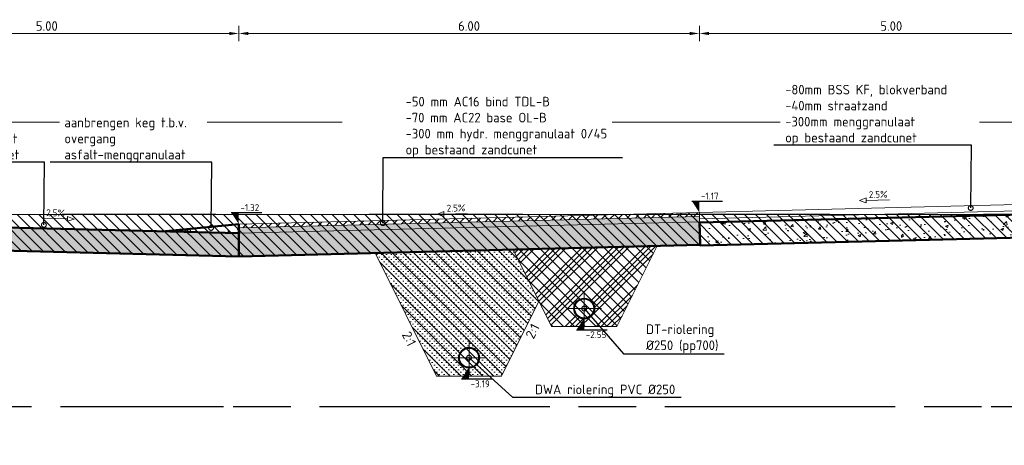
# Model space of a CAD drawing. Header units: metres. Extents: x 240213 to 242719, y 583416 to 583956.
# Tile 27 of 29: x 242699.66 to 242712.48, y 583574.13 to 583579.67. Entities that reach past the tile are written whole.
import ezdxf
from ezdxf import colors
from ezdxf.entities.mleader import LeaderData, LeaderLine
from ezdxf.enums import TextEntityAlignment as Align
from ezdxf.math import Vec2, Vec3

# ---------------------------------------------------------------- set-up
doc = ezdxf.new("R2010")
doc.units = ezdxf.units.M
for name, pattern in [('AL-NAP_LIJN', [15.25, 12, -1.5, 0.25, -1.5]), ('HIDDEN', [0.375, 0.25, -0.125]), ('XX-HART', [13, 4, -2, 1, -2, 4]), ('XX-HIDDEN', [4, 2, -2])]:
    doc.linetypes.add(name, pattern=pattern)
for name, color, linetype, lineweight, true_color in [('N-WE-GW-BODEM_ZAND-GD', 7, 'XX-HIDDEN', 25, 0xa3a300), ('N-WE-RI-HWA_TRANSPORTLEIDING_PVC-SD', 150, 'Continuous', 30, 0x007fff), ('N-WE-RI-VWA_TRANSPORTLEIDING_PVC-SD', 20, 'Continuous', 30, 0xff3f00)]:
    doc.layers.add(name, color=color, linetype=linetype, lineweight=lineweight, true_color=true_color)
for name, color, linetype, lineweight in [('N-WE-GW-DRAINZAND-AD', 1, 'Continuous', 18), ('N-WE-GW-GROND_ONTGRAVEN-AD', 252, 'Continuous', 9), ('N-WE-GW-GROND_ZAND-GD', 50, 'Continuous', 20), ('N-WE-GW-GROND_ZAND_CUNETZAND-AD', 50, 'Continuous', 9), ('N-WE-VH-VERHARDING_ASFALT-GD', 210, 'Continuous', 20), ('N-WE-VH-VERHARDING_ASFALT_DEKLAAG-AD', 7, 'Continuous', 9), ('N-WE-VH-VERHARDING_ASFALT_TUSSENLAAG-AD', 140, 'Continuous', 9), ('N-WE-VH-VERHARDING_BETONSTRAATSTEEN-GD', 190, 'Continuous', 20), ('N-WE-VH-VERHARDING_FUNDERING-GD', 252, 'Continuous', 50), ('N-WE-VH-VERHARDING_HYDR-MENGGRANULAAT-AD', 7, 'Continuous', 9), ('N-WE-VH-VERHARDING_MENGGRANULAAT-AD', 7, 'Continuous', 9), ('P- Zanddiepte', 52, 'HIDDEN', 30), ('WG-bs-dp-profiellijn', 251, 'Continuous', 0), ('X-XX-AL-HELLING-SD', 7, 'Continuous', 15), ('X-XX-AL-NAP-G', 7, 'AL-NAP_LIJN', 18), ('X-XX-AL-PEILMAAT-SD @ 0.05', 7, 'Continuous', 25), ('X-XX-AL-REFERENTIE-M', 7, 'Continuous', 18), ('X-XX-AL-T25', 7, 'Continuous', 25)]:
    doc.layers.add(name, color=color, linetype=linetype, lineweight=lineweight)
doc.styles.add('NLCS', font='isocpeur.ttf')
doc.styles.add('NLCS-ISO', font='NLCS-ISO.ttf')
doc.styles.add('NLCS-ISO-ANNOTATIEF-T25', font='NLCS-ISO.ttf', dxfattribs={"height": 2.5})
doc.styles.add('NLCS-ISO-M50-T25', font='NLCS-ISO.ttf', dxfattribs={"height": 0.125})
doc.dimstyles.new('NLCS-ANNOTATIEF-T25-PIJL_L2_H1', dxfattribs={"dimtxt": 2.5, "dimasz": 2.5, "dimexe": 2, "dimexo": 2, "dimgap": 0.7, "dimtad": 1, "dimzin": 0, "dimdsep": 46, "dimtxsty": 'NLCS-ISO-ANNOTATIEF-T25', "dimcen": 0, "dimdle": 2, "dimclrd": 256, "dimclre": 256, "dimclrt": 256, "dimadec": 1, "dimazin": 0, "dimtfac": 1, "dimtdec": 3, "dimtofl": 0, "dimtmove": 0, "dimatfit": 3, "dimfxl": 2, "dimfxlon": 1, "dimtfillclr": 256, "dimtolj": 1, "dimtzin": 0, "dimlwd": -1, "dimlwe": -1, "dimarcsym": 0})
pattern_1 = [(50, (242683.23172, 583544.50852), (0.35863, -0.031376), [0.0375, -0.4125]), (355, (242683.23172, 583544.50852), (-0.0693757, 0.376096), [0.03, -0.33]), (100.4514, (242683.2616, 583544.5059), (0.2892547, 0.3447198), [0.03187, -0.350571]), (46.1842, (242683.2317, 583544.60852), (0.5336205, -0.0827595), [0.05625, -0.61875]), (96.6356, (242683.2762, 583544.60163), (0.4673314, 0.487059), [0.047805, -0.5258565]), (351.1842, (242683.2317, 583544.6085), (0.467331, 0.487059), [0.045, -0.495]), (21, (242683.28172, 583544.58352), (0.2984535, -0.2013094), [0.0375, -0.4125]), (326, (242683.28172, 583544.58352), (0.1216577, 0.362575), [0.03, -0.33]), (71.4514, (242683.3066, 583544.56675), (0.4201113, 0.1612652), [0.03187, -0.350571]), (37.5, (242683.23172, 583544.50852), (0.00607993, 0.16644693), [0, -0.326, 0, -0.335, 0, -0.33125]), (7.5, (242683.23172, 583544.50852), (0.1315348, 0.19720586), [0, -0.191, 0, -0.3185, 0, -0.12625]), (327.5, (242683.12022, 583544.50852), (0.2669112, -0.01127744), [0, -0.125, 0, -0.39, 0, -0.5175]), (317.5, (242683.07022, 583544.50852), (0.2915931, 0.0500525), [0, -0.1625, 0, -0.259, 0, -0.3675])]

# ---------------------------------------------------------------- blocks, each defined once
blk = doc.blocks.new('*D115')
at = {"layer": 'Defpoints', "color": 0, "transparency": 16777216}
for p in [(242702.513, 583579.49), (242697.512, 583577.16), (242702.513, 583576.928)]:
    blk.add_point(p, dxfattribs=at)
at = {"layer": 'X-XX-AL-REFERENTIE-M', "transparency": 16777216}
for p, q in [((242697.512, 583579.39), (242697.512, 583579.59)), ((242697.637, 583579.49), (242702.388, 583579.49)), ((242702.513, 583579.39), (242702.513, 583579.59))]:
    blk.add_line(p, q, dxfattribs=at)
for points in [[(242697.637, 583579.51), (242697.637, 583579.469), (242697.512, 583579.49)], [(242702.388, 583579.51), (242702.388, 583579.469), (242702.513, 583579.49)]]:
    blk.add_solid(points, dxfattribs=at)
at = {"layer": 'X-XX-AL-REFERENTIE-M', "transparency": 16777216, "insert": (242700.012, 583579.587), "char_height": 0.125, "attachment_point": 5, "style": 'NLCS-ISO-ANNOTATIEF-T25'}
blk.add_mtext('\\A1;5.00', dxfattribs=at)
blk = doc.blocks.new('*D114')
at = {"layer": 'Defpoints', "color": 0, "transparency": 16777216}
for p in [(242708.512, 583579.49), (242708.512, 583577.198), (242702.512, 583577.008)]:
    blk.add_point(p, dxfattribs=at)
at = {"layer": 'X-XX-AL-REFERENTIE-M', "transparency": 16777216}
for p, q in [((242702.512, 583579.39), (242702.512, 583579.59)), ((242702.637, 583579.49), (242708.387, 583579.49)), ((242708.512, 583579.39), (242708.512, 583579.59))]:
    blk.add_line(p, q, dxfattribs=at)
for points in [[(242702.637, 583579.51), (242702.637, 583579.469), (242702.512, 583579.49)], [(242708.387, 583579.51), (242708.387, 583579.469), (242708.512, 583579.49)]]:
    blk.add_solid(points, dxfattribs=at)
at = {"layer": 'X-XX-AL-REFERENTIE-M', "transparency": 16777216, "insert": (242705.512, 583579.587), "char_height": 0.125, "attachment_point": 5, "style": 'NLCS-ISO-ANNOTATIEF-T25'}
blk.add_mtext('\\A1;6.00', dxfattribs=at)
blk = doc.blocks.new('*D113')
at = {"layer": 'Defpoints', "color": 0, "transparency": 16777216}
for p in [(242713.512, 583579.49), (242708.512, 583577.198), (242713.512, 583577.283)]:
    blk.add_point(p, dxfattribs=at)
at = {"layer": 'X-XX-AL-REFERENTIE-M', "transparency": 16777216}
for p, q in [((242708.512, 583579.39), (242708.512, 583579.59)), ((242708.637, 583579.49), (242713.387, 583579.49)), ((242713.512, 583579.39), (242713.512, 583579.59))]:
    blk.add_line(p, q, dxfattribs=at)
for points in [[(242708.637, 583579.51), (242708.637, 583579.469), (242708.512, 583579.49)], [(242713.387, 583579.51), (242713.387, 583579.469), (242713.512, 583579.49)]]:
    blk.add_solid(points, dxfattribs=at)
at = {"layer": 'X-XX-AL-REFERENTIE-M', "transparency": 16777216, "insert": (242711.012, 583579.587), "char_height": 0.125, "attachment_point": 5, "style": 'NLCS-ISO-ANNOTATIEF-T25'}
blk.add_mtext('\\A1;5.00', dxfattribs=at)
blk = doc.blocks.new('*U88')
h = blk.add_hatch(color=256)
h.dxf.hatch_style = 1
edge = h.paths.add_edge_path()
edge.add_arc((0, 0.125), 0.135, 0, 360)
edge = h.paths.add_edge_path(flags=17)
edge.add_arc((0, 0.125), 0.125, 0, 360)
at = {"color": 1, "linetype": 'XX-HART', "lineweight": 13, "ltscale": 0.2}
for p, q in [((0, -0.1025), (0, 0.3525)), ((-0.2275, 0.125), (0.2275, 0.125))]:
    blk.add_line(p, q, dxfattribs=at)
for radius in [0.135, 0.125]:
    blk.add_circle((0, 0.125), radius)
blk = doc.blocks.new('_DotSmall')
at = {"color": 0, "linetype": 'ByBlock', "const_width": 0.5}
blk.add_lwpolyline([(-0.0625, 0, 1), (0.0625, 0, 1)], format="xyb", close=True, dxfattribs=at)
blk = doc.blocks.new('*U89')
blk.add_lwpolyline([(-7.89, 1.28), (-6.15, 0.65), (-6.15, 1.91)], close=True)
blk.add_lwpolyline([(-0.08, 1.28), (-6.15, 1.28)])
at = {"style": 'NLCS-ISO'}
blk.add_attdef('AFSCHOT', text='', height=1.8, dxfattribs=at).set_placement((-2.98, 1.87), align=Align.CENTER)
blk = doc.blocks.new('*U97')
blk.add_lwpolyline([(0.08, 1.28), (6.15, 1.28)])
blk.add_lwpolyline([(7.89, 1.28), (6.15, 0.65), (6.15, 1.91)], close=True)
at = {"style": 'NLCS-ISO'}
blk.add_attdef('AFSCHOT', text='', height=1.8, dxfattribs=at).set_placement((2.98, 1.87), align=Align.CENTER)
blk = doc.blocks.new('SAL-PEILMAAT_INFRACAD_H01-SOD')
blk.add_line((-2, 3), (6, 3))
blk.add_solid([(-2, 3), (0, 3), (0, 0)])
at = {"style": 'NLCS-ISO'}
blk.add_attdef('...', (0.4, 3.4), '', height=1.8, dxfattribs=at)

msp = doc.modelspace()

# ---------------------------------------------------------------- hatches: boundary and pattern name
at = {"layer": 'N-WE-GW-DRAINZAND-AD'}
h = msp.add_hatch(dxfattribs=at)
h.set_pattern_fill('ACO-BALLAST_01', color=256, scale=0.05, pattern_type=2)
h.set_pattern_definition([(45, (0, 150.3598), (-0.20205576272, 0.20205576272), []), (45, (0.06735, 150.3598), (-0.20205576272, 0.20205576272), []), (45, (0.1347, 150.3598), (-0.20205576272, 0.20205576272), []), (45, (0.20206, 150.3598), (-0.20205576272, 0.20205576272), [])])
h.paths.add_polyline_path([(242706.085, 583576.677), (242706.587, 583575.673), (242707.437, 583575.673), (242707.962, 583576.724)])
h.paths.add_polyline_path([(242707.147, 583575.908, -1), (242706.877, 583575.908, -1)], flags=16)
at = {"layer": 'N-WE-GW-GROND_ONTGRAVEN-AD'}
h = msp.add_hatch(dxfattribs=at)
h.set_pattern_fill('AGW-WERK_ONTGRAVEN', color=256, scale=0.02, pattern_type=2)
h.set_pattern_definition([(135, (0, 0), (-0.070710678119, -0.070710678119), [])])
h.paths.add_polyline_path([(242697.512, 583576.713), (242702.52, 583576.588), (242704.287, 583576.632), (242705.089, 583575.028), (242705.934, 583575.028), (242706.422, 583576.003), (242706.587, 583575.673), (242707.437, 583575.673), (242707.962, 583576.724), (242714.147, 583576.869), (242714.279, 583577.133), (242685.627, 583577.133), (242686.341, 583577.056), (242686.5, 583576.738), (242692.512, 583576.588)])
at = {"layer": 'N-WE-GW-GROND_ZAND_CUNETZAND-AD'}
h = msp.add_hatch(dxfattribs=at)
h.set_pattern_fill('AGW-GROND_ZAND_CUNETZAND', color=256, scale=0.05, pattern_type=2)
h.set_pattern_definition([(0, (0, 150.359803), (0.03125, 0.03125), [0, -0.0625])])
h.paths.add_polyline_path([(242706.422, 583576.003), (242706.085, 583576.677), (242704.287, 583576.632), (242705.089, 583575.028), (242705.934, 583575.028)])
h.paths.add_polyline_path([(242705.647, 583575.268, -1), (242705.377, 583575.268, -1)], flags=16)
at = {"layer": 'N-WE-VH-VERHARDING_ASFALT_DEKLAAG-AD'}
h = msp.add_hatch(dxfattribs=at)
h.set_pattern_fill('AVH-ASFALT_B', color=256, scale=0.05, pattern_type=2)
h.set_pattern_definition([(45, (0, 150.3598), (-0.053033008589, 0.053033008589), [])])
h.paths.add_polyline_path([(242708.514, 583577.108), (242708.513, 583577.158), (242702.513, 583577.008), (242702.513, 583576.958)])
at = {"layer": 'N-WE-VH-VERHARDING_ASFALT_TUSSENLAAG-AD'}
h = msp.add_hatch(dxfattribs=at)
h.set_pattern_fill('AVH-ASFALT_4', color=256, scale=0.05, pattern_type=2)
h.set_pattern_definition([(60, (0, 150.3598), (-0.086602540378, 0.05), [0.05, -0.025, 0.01, -0.025]), (60, (0.05774, 150.3598), (-0.086602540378, 0.05), []), (120, (0, 150.3598), (-0.086602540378, -0.05), []), (120, (-0.05774, 150.3598), (-0.086602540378, -0.05), [0.05, -0.025, 0.01, -0.025])])
h.paths.add_polyline_path([(242708.516, 583577.038), (242708.514, 583577.108), (242702.513, 583576.958), (242702.513, 583576.888)])
at = {"layer": 'N-WE-VH-VERHARDING_HYDR-MENGGRANULAAT-AD'}
h = msp.add_hatch(dxfattribs=at)
h.set_pattern_fill('AVH-FUNDERING_GRANULAAT_MENG_02', color=256, scale=0.05, pattern_type=2)
h.set_pattern_definition([(50, (0, 150.3598), (0.21517849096, -0.018825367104), [0.0225, -0.2475]), (355, (0, 150.3598), (-0.04162544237, 0.22565759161), [0.018, -0.198]), (100.451, (0.01793, 150.35823), (0.173554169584, 0.20683102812), [0.0191221, -0.210343]), (46.1842, (0, 150.4198), (0.32017228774, -0.04965535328), [0.03375, -0.37125]), (96.6356, (0.02668, 150.41566), (0.280399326, 0.29223499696), [0.0286831, -0.315514]), (351.184, (0, 150.4198), (0.280399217, 0.29223508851), [0.027, -0.297]), (21, (0.03, 150.4048), (0.17907262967, -0.12078563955), [0.0225, -0.2475]), (326, (0.03, 150.4048), (0.07299453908, 0.2175449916), [0.018, -0.198]), (71.4514, (0.04492, 150.39474), (0.25206689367, 0.096759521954), [0.0191221, -0.210343]), (37.5, (0, 150.3598), (0.003647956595, 0.099868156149), [0, -0.1956, 0, -0.201, 0, -0.19875]), (7.5, (0, 150.3598), (0.078920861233, 0.118323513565), [0, -0.1146, 0, -0.1911, 0, -0.07575]), (327.5, (-0.0669, 150.3598), (0.159985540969, -0.007019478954), [0, -0.075, 0, -0.234, 0, -0.3105]), (317.5, (-0.0969, 150.3598), (0.174955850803, 0.0300314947), [0, -0.0975, 0, -0.1554, 0, -0.2205]), (45, (0, 150.3598), (-0.22097086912, 0.22097086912), [])])
h.paths.add_polyline_path([(242702.513, 583576.888), (242702.513, 583576.888), (242702.513, 583576.588), (242708.523, 583576.738), (242708.516, 583577.038)])
at = {"layer": 'N-WE-VH-VERHARDING_MENGGRANULAAT-AD'}
h = msp.add_hatch(dxfattribs=at)
h.set_pattern_fill('AVH-FUNDERING_GRANULAAT_MENG_01', color=256, scale=0.05, pattern_type=2)
h.set_pattern_definition(pattern_1)
h.paths.add_polyline_path([(242708.516, 583577.028), (242708.524, 583576.728), (242714.147, 583576.869), (242714.147, 583577.169)])
h = msp.add_hatch(dxfattribs=at)
h.set_pattern_fill('AVH-FUNDERING_GRANULAAT_MENG_01', color=256, scale=0.05, pattern_type=2)
h.set_pattern_definition(pattern_1)
h.paths.add_polyline_path([(242702.513, 583576.588), (242702.513, 583576.888), (242697.512, 583577.013), (242692.512, 583576.888), (242692.511, 583576.588), (242697.512, 583576.713)])
h = msp.add_hatch(dxfattribs=at)
h.set_pattern_fill('AVH-FUNDERING_GRANULAAT_MENG_01', color=256, scale=0.05, pattern_type=2)
h.set_pattern_definition([(50, (242702.37048, 583576.73885), (0.35863, -0.03138), [0.0375, -0.4125]), (355, (242702.37048, 583576.73885), (-0.06938, 0.3761), [0.03, -0.33]), (100.45, (242702.40036, 583576.73623), (0.28925, 0.34472), [0.03187, -0.35057]), (46.184, (242702.3705, 583576.83885), (0.53362, -0.08276), [0.05625, -0.61875]), (96.636, (242702.41495, 583576.83195), (0.46733, 0.48706), [0.0478, -0.52586]), (351.184, (242702.3705, 583576.83885), (0.46733, 0.48706), [0.045, -0.495]), (21, (242702.42048, 583576.81385), (0.29845, -0.20131), [0.0375, -0.4125]), (326, (242702.42048, 583576.81385), (0.12166, 0.36258), [0.03, -0.33]), (71.45, (242702.44535, 583576.79707), (0.42011, 0.16127), [0.03187, -0.35057]), (37.5, (242702.37048, 583576.73885), (0.00608, 0.166447), [0, -0.326, 0, -0.335, 0, -0.33125]), (7.5, (242702.37048, 583576.73885), (0.131535, 0.197206), [0, -0.191, 0, -0.3185, 0, -0.12625]), (327.5, (242702.25898, 583576.73885), (0.266911, -0.011277), [0, -0.125, 0, -0.39, 0, -0.5175]), (317.5, (242702.20898, 583576.73885), (0.29159, 0.05005), [0, -0.1625, 0, -0.259, 0, -0.3675])])
h.paths.add_polyline_path([(242702.513, 583577.008), (242701.513, 583576.913), (242702.513, 583576.888), (242702.513, 583576.888)])

# ---------------------------------------------------------------- linework, layer by layer
at = {"layer": 'N-WE-GW-BODEM_ZAND-GD'}
msp.add_lwpolyline([(242679.858, 583576.133), (242682.812, 583576.133), (242684.312, 583574.633), (242715.712, 583574.633), (242718.212, 583577.133), (242678.858, 583577.133)], close=True, dxfattribs=at)
at = {"layer": 'N-WE-GW-GROND_ZAND-GD'}
for points in [[(242707.962, 583576.724), (242707.437, 583575.673), (242706.587, 583575.673), (242706.085, 583576.677)], [(242704.287, 583576.632), (242705.089, 583575.028), (242705.934, 583575.028), (242706.422, 583576.003)]]:
    msp.add_lwpolyline(points, dxfattribs=at)
at = {"layer": 'N-WE-VH-VERHARDING_ASFALT-GD', "linetype": 'Continuous'}
for p, q in [((242708.513, 583577.158), (242708.516, 583577.038)), ((242702.513, 583577.008), (242702.513, 583576.888))]:
    msp.add_line(p, q, dxfattribs=at)
at = {"layer": 'N-WE-VH-VERHARDING_ASFALT-GD'}
for points in [[(242708.513, 583577.158), (242702.513, 583577.008)], [(242708.514, 583577.108), (242702.513, 583576.958)], [(242708.516, 583577.038), (242702.513, 583576.888)]]:
    msp.add_lwpolyline(points, dxfattribs=at)
at = {"layer": 'N-WE-VH-VERHARDING_BETONSTRAATSTEEN-GD', "ltscale": 0.1}
for points in [[(242713.513, 583577.283), (242708.513, 583577.158)], [(242713.515, 583577.203), (242708.515, 583577.078)]]:
    msp.add_lwpolyline(points, dxfattribs=at)
at = {"layer": 'N-WE-VH-VERHARDING_FUNDERING-GD'}
msp.add_line((242708.523, 583576.738), (242708.516, 583577.038), dxfattribs=at)
for points in [[(242708.516, 583577.038), (242708.516, 583577.028), (242714.147, 583577.169), (242714.147, 583576.869), (242708.524, 583576.728), (242708.523, 583576.738)], [(242702.513, 583577.008), (242702.513, 583576.888), (242697.512, 583577.013), (242692.512, 583576.888)], [(242702.513, 583576.888), (242702.513, 583576.588), (242697.512, 583576.713), (242692.511, 583576.588), (242692.512, 583576.888)], [(242708.523, 583576.738), (242702.513, 583576.588)]]:
    msp.add_lwpolyline(points, dxfattribs=at)
at = {"layer": 'N-WE-VH-VERHARDING_FUNDERING-GD', "flags": 128}
msp.add_lwpolyline([(242702.513, 583577.008), (242701.513, 583576.913)], dxfattribs=at)
at = {"layer": 'P- Zanddiepte', "ltscale": 3}
msp.add_lwpolyline([(242676.564, 583574.633), (242719.108, 583574.633)], dxfattribs=at)
at = {"layer": 'X-XX-AL-NAP-G'}
msp.add_lwpolyline([(242719.108, 583578.333), (242676.564, 583578.333)], dxfattribs=at)

# ---------------------------------------------------------------- block references
at = {"layer": 'N-WE-RI-HWA_TRANSPORTLEIDING_PVC-SD'}
msp.add_blockref('*U88', (242707.012, 583575.783), dxfattribs=at)
at = {"layer": 'X-XX-AL-HELLING-SD'}
ref = msp.add_blockref('*U97', (242710.993, 583577.26), dxfattribs=dict(at, xscale=-0.05000000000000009, yscale=0.04999999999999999, zscale=0.05, rotation=1.432096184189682))
ref.add_attrib('AFSCHOT', '2.5%', dxfattribs={"layer": '0', "height": 0.09, "rotation": 1.4321, "style": 'NLCS-ISO'}).set_placement((242710.842, 583577.35), align=Align.CENTER)
ref = msp.add_blockref('*U89', (242699.973, 583577.02), dxfattribs=dict(at, xscale=-0.05000000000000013, yscale=0.04999999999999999, zscale=0.05, rotation=358.5679038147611))
ref.add_attrib('AFSCHOT', '2.5%', dxfattribs={"layer": '0', "height": 0.09, "rotation": 358.5679, "style": 'NLCS-ISO'}).set_placement((242700.124, 583577.109), align=Align.CENTER)
ref = msp.add_blockref('*U97', (242705.494, 583577.082), dxfattribs=dict(at, xscale=-0.05000000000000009, yscale=0.04999999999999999, zscale=0.05, rotation=1.432096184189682))
ref.add_attrib('AFSCHOT', '2.5%', dxfattribs={"layer": '0', "height": 0.09, "rotation": 1.4321, "style": 'NLCS-ISO'}).set_placement((242705.343, 583577.172), align=Align.CENTER)
at = {"layer": 'X-XX-AL-PEILMAAT-SD @ 0.05', "linetype": 'Continuous', "xscale": 0.05, "yscale": 0.05, "zscale": 0.05}
for p, values in [((242708.513, 583577.158), {'...': '-1.17'}), ((242702.513, 583577.008), {'...': '-1.32'})]:
    msp.add_blockref('SAL-PEILMAAT_INFRACAD_H01-SOD', p, dxfattribs=at).add_auto_attribs(values)

# ---------------------------------------------------------------- dimensions: what is measured, and where the dimension line sits
at = {"layer": 'X-XX-AL-REFERENTIE-M'}
for base, p1, p2, picture, middle in [((242702.513, 583579.49), (242697.512, 583577.16), (242702.513, 583576.928), '*D115', (242700.012, 583579.587)), ((242708.512, 583579.49), (242702.512, 583577.008), (242708.512, 583577.198), '*D114', (242705.512, 583579.587)), ((242713.512, 583579.49), (242708.512, 583577.198), (242713.512, 583577.283), '*D113', (242711.012, 583579.587))]:
    dim = msp.add_linear_dim(base=base, p1=p1, p2=p2, dimstyle='NLCS-ANNOTATIEF-T25-PIJL_L2_H1', dxfattribs=at)
    dim.commit()
    dim.dimension.update_dxf_attribs({"geometry": picture, "text_midpoint": middle})

# ---------------------------------------------------------------- next in the draw order: leaders
at = {"layer": 'X-XX-AL-T25'}
ml = msp.add_multileader_mtext('Standard', dxfattribs=at)
ml.set_content('-80{\\A1;mm BSS KF, blokverband\\P-40mm straatzand\\P-300mm menggranulaat\\Pop bestaand zandcunet}', color=256, style='NLCS-ISO-M50-T25')
ml.set_leader_properties(color=256, lineweight=-1)
ml.set_arrow_properties(name='DOTSMALL')
ml.build(insert=Vec2(0, 0))
ml.multileader.update_dxf_attribs({"text_left_attachment_type": 5, "text_right_attachment_type": 5, "dogleg_length": 2.502, "arrow_head_size": 0.125})
ctx = ml.context
ctx.base_point, ctx.char_height, ctx.arrow_head_size, ctx.landing_gap_size, ctx.plane_origin = Vec3(242709.585, 583578.034), 0.125, 0.125, 0.045, Vec3(242711.747, 583579.423)
ctx.left_attachment, ctx.right_attachment = 5, 5
notes = []
notes.append((ctx, [(0, (1, 1, 0), (242712.055, 583578.034), (-1, 0), 0.248, [(0, [(242712.047, 583577.218)], 0, [])])]))
ctx.mtext.insert, ctx.mtext.width, ctx.mtext.flow_direction = Vec3(242709.63, 583578.821), 2.46457, 5
ctx.mtext.has_bg_fill, ctx.mtext.bg_color, ctx.mtext.bg_scale_factor, ctx.mtext.bg_transparency, ctx.mtext.use_window_bg_color = 1, -1027028792, 1.5, 0, 1
ml = msp.add_multileader_mtext('Standard', dxfattribs=at)
ml.set_content('\\A1;-300mm menggranulaat\\Pop bestaand zandcunet', color=256, style='NLCS-ISO-M50-T25')
ml.set_leader_properties(color=256, lineweight=-1)
ml.set_arrow_properties(name='DOTSMALL')
ml.build(insert=Vec2(0, 0))
ml.multileader.update_dxf_attribs({"text_left_attachment_type": 5, "text_right_attachment_type": 5, "dogleg_length": 2.502, "arrow_head_size": 0.125})
ctx = ml.context
ctx.base_point, ctx.char_height, ctx.arrow_head_size, ctx.landing_gap_size, ctx.plane_origin = Vec3(242697.893, 583577.814), 0.125, 0.125, 0.045, Vec3(242699.674, 583579.203)
ctx.left_attachment, ctx.right_attachment = 5, 5
notes.append((ctx, [(0, (1, 1, 0), (242699.982, 583577.814), (-1, 0), 0.248, [(0, [(242699.974, 583576.998)], 0, [])])]))
ctx.mtext.insert, ctx.mtext.width, ctx.mtext.flow_direction = Vec3(242697.938, 583578.184), 1.795, 5
ctx.mtext.has_bg_fill, ctx.mtext.bg_color, ctx.mtext.bg_scale_factor, ctx.mtext.bg_transparency, ctx.mtext.use_window_bg_color = 1, -1027028792, 1.5, 0, 1
ml = msp.add_multileader_mtext('Standard', dxfattribs=at)
ml.set_content('DT-riolering Ø250 (pp700)', color=256, style='NLCS-ISO-M50-T25')
ml.set_leader_properties(color=256, lineweight=-1)
ml.set_arrow_properties(name='DOTSMALL')
ml.build(insert=Vec2(0, 0))
ml.multileader.update_dxf_attribs({"text_left_attachment_type": 5, "text_right_attachment_type": 5, "dogleg_length": 2.502, "arrow_head_size": 0.125})
ctx = ml.context
ctx.base_point, ctx.char_height, ctx.arrow_head_size, ctx.landing_gap_size, ctx.plane_origin = Vec3(242707.773, 583575.318), 0.125, 0.125, 0.045, Vec3(242708.211, 583576.313)
ctx.left_attachment, ctx.right_attachment = 5, 5
notes.append((ctx, [(0, (1, 1, 0), (242707.525, 583575.318), (1, 0), 0.248, [(0, [(242707.012, 583575.908)], 0, [])])]))
ctx.mtext.insert, ctx.mtext.rotation, ctx.mtext.width, ctx.mtext.defined_height, ctx.mtext.flow_direction = Vec3(242707.818, 583575.701), 6.283185, 1.0052, 0.163, 5
ctx.mtext.has_bg_fill, ctx.mtext.bg_color, ctx.mtext.bg_scale_factor, ctx.mtext.bg_transparency, ctx.mtext.use_window_bg_color = 1, -1027028792, 1.5, 0, 1
for ctx, leaders in notes:
    for number, flags, end, landing, length, lines in leaders:
        leader = LeaderData()
        leader.index, (leader.has_last_leader_line, leader.has_dogleg_vector, leader.attachment_direction) = number, flags
        leader.last_leader_point, leader.dogleg_vector, leader.dogleg_length = Vec3(end), Vec3(landing), length
        for number, points, colour, breaks in lines:
            line = LeaderLine()
            line.index, line.vertices, line.color, line.breaks = number, Vec3.list(points), colors.encode_raw_color(colour), breaks
            leader.lines.append(line)
        ctx.leaders.append(leader)

# ---------------------------------------------------------------- next in the draw order: leaders
ml = msp.add_multileader_mtext('Standard', dxfattribs=at)
ml.set_content('DWA riolering PVC Ø250', color=256, style='NLCS-ISO-M50-T25')
ml.set_leader_properties(color=256, lineweight=-1)
ml.set_arrow_properties(name='DOTSMALL')
ml.build(insert=Vec2(0, 0))
ml.multileader.update_dxf_attribs({"text_left_attachment_type": 5, "text_right_attachment_type": 5, "dogleg_length": 0.248, "arrow_head_size": 0.125})
ctx = ml.context
ctx.base_point, ctx.char_height, ctx.arrow_head_size, ctx.landing_gap_size, ctx.plane_origin = Vec3(242706.326, 583574.755), 0.125, 0.125, 0.045, Vec3(242704.871, 583574.155)
ctx.left_attachment, ctx.right_attachment = 5, 5
notes = []
notes.append((ctx, [(1, (1, 1, 0), (242706.078, 583574.755), (1, 0), 0.248, [(0, [(242705.512, 583575.268)], 0, [])])]))
ctx.mtext.insert, ctx.mtext.flow_direction = Vec3(242706.371, 583574.918), 5
ctx.mtext.has_bg_fill, ctx.mtext.bg_color, ctx.mtext.bg_scale_factor, ctx.mtext.bg_transparency, ctx.mtext.use_window_bg_color = 1, -1027028792, 1.5, 0, 1
for ctx, leaders in notes:
    for number, flags, end, landing, length, lines in leaders:
        leader = LeaderData()
        leader.index, (leader.has_last_leader_line, leader.has_dogleg_vector, leader.attachment_direction) = number, flags
        leader.last_leader_point, leader.dogleg_vector, leader.dogleg_length = Vec3(end), Vec3(landing), length
        for number, points, colour, breaks in lines:
            line = LeaderLine()
            line.index, line.vertices, line.color, line.breaks = number, Vec3.list(points), colors.encode_raw_color(colour), breaks
            leader.lines.append(line)
        ctx.leaders.append(leader)

# ---------------------------------------------------------------- next in the draw order: block references
at = {"layer": 'N-WE-RI-VWA_TRANSPORTLEIDING_PVC-SD'}
msp.add_blockref('*U88', (242705.512, 583575.143), dxfattribs=at)

# ---------------------------------------------------------------- next in the draw order: leaders
at = {"layer": 'X-XX-AL-T25'}
ml = msp.add_multileader_mtext('Standard', dxfattribs=at)
ml.set_content('-50 mm AC16 bind TDL-B\\P-70 mm AC22 base OL-B\\P-300 mm hydr. menggranulaat 0/45\\Pop bestaand zandcunet', color=256, style='NLCS-ISO-M50-T25')
ml.set_leader_properties(color=256, lineweight=-1)
ml.set_arrow_properties(name='DOTSMALL')
ml.build(insert=Vec2(0, 0))
ml.multileader.update_dxf_attribs({"text_left_attachment_type": 5, "text_right_attachment_type": 5, "dogleg_length": 0.248, "arrow_head_size": 0.125})
ctx = ml.context
ctx.base_point, ctx.char_height, ctx.arrow_head_size, ctx.landing_gap_size, ctx.plane_origin = Vec3(242704.64, 583577.877), 0.125, 0.125, 0.045, Vec3(242705.39, 583577.446)
ctx.left_attachment, ctx.right_attachment = 5, 5
notes = []
notes.append((ctx, [(0, (1, 1, 0), (242704.392, 583577.877), (1, 0), 0.248, [(0, [(242704.39, 583577.02)], 0, [])])]))
ctx.mtext.insert, ctx.mtext.flow_direction = Vec3(242704.685, 583578.665), 5
ctx.mtext.has_bg_fill, ctx.mtext.bg_color, ctx.mtext.bg_scale_factor, ctx.mtext.bg_transparency, ctx.mtext.use_window_bg_color = 1, -1027028792, 1.5, 0, 1
for ctx, leaders in notes:
    for number, flags, end, landing, length, lines in leaders:
        leader = LeaderData()
        leader.index, (leader.has_last_leader_line, leader.has_dogleg_vector, leader.attachment_direction) = number, flags
        leader.last_leader_point, leader.dogleg_vector, leader.dogleg_length = Vec3(end), Vec3(landing), length
        for number, points, colour, breaks in lines:
            line = LeaderLine()
            line.index, line.vertices, line.color, line.breaks = number, Vec3.list(points), colors.encode_raw_color(colour), breaks
            leader.lines.append(line)
        ctx.leaders.append(leader)

# ---------------------------------------------------------------- next in the draw order: linework, layer by layer
at = {"layer": 'N-WE-RI-HWA_TRANSPORTLEIDING_PVC-SD'}
msp.add_circle((242707.012, 583575.908), 0.135, dxfattribs=at)
at = {"layer": 'N-WE-RI-VWA_TRANSPORTLEIDING_PVC-SD'}
msp.add_circle((242705.512, 583575.268), 0.135, dxfattribs=at)
at = {"layer": 'WG-bs-dp-profiellijn', "lineweight": 0}
msp.add_lwpolyline([(242676.564, 583577.333), (242678.612, 583577.333), (242682.812, 583577.133), (242715.712, 583577.133), (242718.422, 583577.333), (242719.108, 583577.333)], dxfattribs=at)

# ---------------------------------------------------------------- next in the draw order: block references
at = {"layer": 'X-XX-AL-PEILMAAT-SD @ 0.05', "linetype": 'Continuous'}
ref = msp.add_blockref('SAL-PEILMAAT_INFRACAD_H01-SOD', (242707.012, 583575.783), dxfattribs=dict(at, xscale=-0.05, yscale=0.05, zscale=0.05, rotation=180))
ref.add_attrib('...', '-2.55', (242707.032, 583575.523), dxfattribs={"layer": '0', "height": 0.09, "style": 'NLCS-ISO'})
ref = msp.add_blockref('SAL-PEILMAAT_INFRACAD_H01-SOD', (242705.512, 583575.143), dxfattribs=dict(at, xscale=-0.05, yscale=0.05, zscale=0.05, rotation=180))
ref.add_attrib('...', '-3.19', (242705.532, 583574.883), dxfattribs={"layer": '0', "height": 0.09, "style": 'NLCS-ISO'})

# ---------------------------------------------------------------- next in the draw order: texts
at = {"layer": 'X-XX-AL-T25', "linetype": 'Continuous', "style": 'NLCS'}
for rotation, p in [(296.5651, (242704.642, 583575.47)), (63.4349, (242706.428, 583575.569))]:
    msp.add_text('2:1', height=0.125, rotation=rotation, dxfattribs=at).set_placement(p, align=Align.BOTTOM_CENTER)

# ---------------------------------------------------------------- next in the draw order: leaders
at = {"layer": 'X-XX-AL-T25'}
ml = msp.add_multileader_mtext('Standard', dxfattribs=at)
ml.set_content('\\A1;aanbrengen keg t.b.v. overgang asfalt-menggranulaat', color=256, style='NLCS-ISO-M50-T25')
ml.set_leader_properties(color=256, lineweight=-1)
ml.set_arrow_properties(name='DOTSMALL')
ml.build(insert=Vec2(0, 0))
ml.multileader.update_dxf_attribs({"text_left_attachment_type": 5, "text_right_attachment_type": 5, "dogleg_length": 2.502, "arrow_head_size": 0.125})
ctx = ml.context
ctx.base_point, ctx.char_height, ctx.arrow_head_size, ctx.landing_gap_size, ctx.plane_origin = Vec3(242700.196, 583577.814), 0.125, 0.125, 0.045, Vec3(242701.852, 583579.203)
ctx.left_attachment, ctx.right_attachment = 5, 5
notes = []
notes.append((ctx, [(0, (1, 1, 0), (242702.16, 583577.814), (-1, 0), 0.248, [(0, [(242702.152, 583576.958)], 0, [])])]))
ctx.mtext.insert, ctx.mtext.width, ctx.mtext.flow_direction = Vec3(242700.241, 583578.393), 1.795, 5
ctx.mtext.has_bg_fill, ctx.mtext.bg_color, ctx.mtext.bg_scale_factor, ctx.mtext.bg_transparency, ctx.mtext.use_window_bg_color = 1, -1027028792, 1.5, 0, 1
for ctx, leaders in notes:
    for number, flags, end, landing, length, lines in leaders:
        leader = LeaderData()
        leader.index, (leader.has_last_leader_line, leader.has_dogleg_vector, leader.attachment_direction) = number, flags
        leader.last_leader_point, leader.dogleg_vector, leader.dogleg_length = Vec3(end), Vec3(landing), length
        for number, points, colour, breaks in lines:
            line = LeaderLine()
            line.index, line.vertices, line.color, line.breaks = number, Vec3.list(points), colors.encode_raw_color(colour), breaks
            leader.lines.append(line)
        ctx.leaders.append(leader)

doc.saveas('drawing.dxf')
